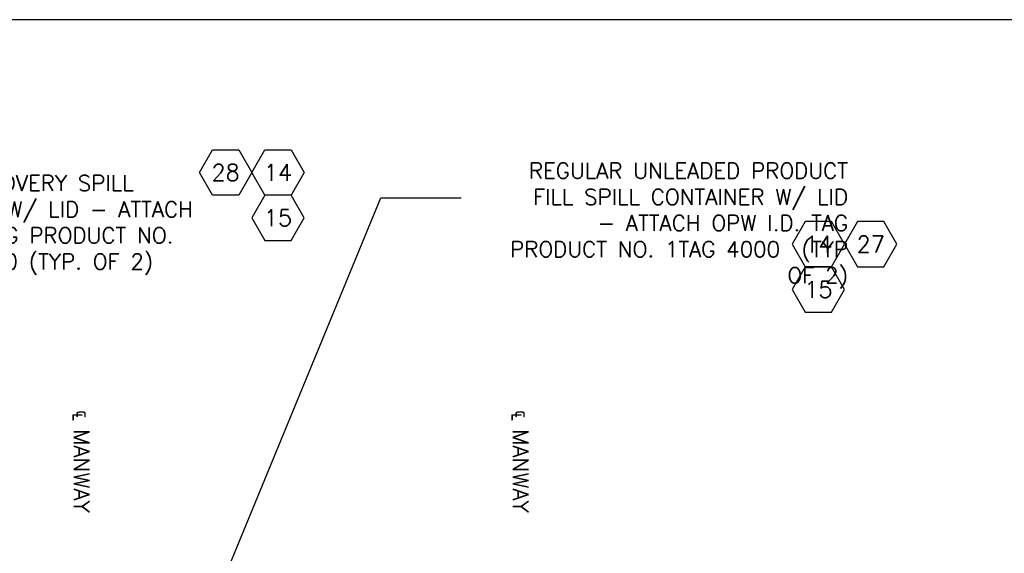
# Model space of a CAD drawing. Extents: x 990 to 4202, y -422 to 622.
# Tile 172 of 256: x 1592 to 1733, y -51 to 25. Entities that reach past the tile are written whole.
import ezdxf
from ezdxf.enums import TextEntityAlignment as Align

# ---------------------------------------------------------------- set-up
doc = ezdxf.new("R2010")
doc.units = 0
doc.header["$MEASUREMENT"] = 0
doc.layers.get('0').update_dxf_attribs({"linetype": 'CONTINUOUS'})
doc.layers.add('FREEZE-OUTLINE-TITLES', color=60, linetype='CONTINUOUS')
doc.layers.add('TEXT', color=3, linetype='CONTINUOUS')
doc.styles.add('SIMPLEX', font='simplex')
doc.styles.add('TANK-SLAB$0$SIMPLEX', font='simplex')
doc.dimstyles.new('DIM48', dxfattribs={"dimscale": 48, "dimtxt": 0.09375, "dimasz": 0.09375, "dimexe": 0.0625, "dimexo": 0.0625, "dimgap": 0.0625, "dimtad": 1, "dimdec": 4, "dimzin": 3, "dimdsep": 46, "dimlunit": 4, "dimtxsty": 'SIMPLEX', "dimcen": 0, "dimclrd": 3, "dimclre": 3, "dimclrt": 3, "dimadec": 0, "dimazin": 0, "dimtfac": 1, "dimtdec": 4, "dimtofl": 0, "dimtmove": 2, "dimatfit": 3, "dimfxl": 1, "dimfrac": 2, "dimtolj": 1, "dimtzin": 3, "dimarcsym": 0})

# ---------------------------------------------------------------- blocks, each defined once
blk = doc.blocks.new('TANK-SLAB$0$HEX')
at = {"color": 3}
blk.add_lwpolyline([(-0.0577, 0.1), (-0.1155, 0), (-0.0577, -0.1), (0.0577, -0.1), (0.1155, 0), (0.0577, 0.1)], close=True, dxfattribs=at)
at = {"color": 3, "style": 'TANK-SLAB$0$SIMPLEX'}
blk.add_attdef('D#', text='', height=0.08, dxfattribs=at).set_placement((0, 0), align=Align.MIDDLE)

msp = doc.modelspace()

# ---------------------------------------------------------------- linework, layer by layer
at = {"layer": 'FREEZE-OUTLINE-TITLES', "color": 60, "linetype": 'Continuous'}
msp.add_lwpolyline([(2106.10787, 25.407), (990.10787, 25.407), (990.10787, -302.28383), (2106.10787, -302.28383)], close=True, dxfattribs=at)

# ---------------------------------------------------------------- block references
at = {"layer": 'TEXT'}
ref = msp.add_blockref('TANK-SLAB$0$HEX', (1621.31662, 3.49085), dxfattribs=dict(at, xscale=-32.48674340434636, yscale=32.48674340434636, zscale=32.48674340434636))
ref.add_attrib('D#', '28', dxfattribs={"layer": '0', "height": 2.3625, "style": 'TANK-SLAB$0$SIMPLEX'}).set_placement((1621.31662, 3.49085), align=Align.MIDDLE)
ref = msp.add_blockref('TANK-SLAB$0$HEX', (1628.81912, 3.49085), dxfattribs=dict(at, xscale=-32.48674340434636, yscale=32.48674340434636, zscale=32.48674340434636))
ref.add_attrib('D#', '14', dxfattribs={"layer": '0', "height": 2.3625, "style": 'TANK-SLAB$0$SIMPLEX'}).set_placement((1628.81912, 3.49085), align=Align.MIDDLE)
ref = msp.add_blockref('TANK-SLAB$0$HEX', (1628.81912, -3.00649), dxfattribs=dict(at, xscale=32.48674340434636, yscale=32.48674340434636, zscale=32.48674340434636))
ref.add_attrib('D#', '15', dxfattribs={"layer": '0', "height": 2.3625, "style": 'TANK-SLAB$0$SIMPLEX'}).set_placement((1628.81912, -3.00649), align=Align.MIDDLE)
ref = msp.add_blockref('TANK-SLAB$0$HEX', (1706.22211, -6.78538), dxfattribs=dict(at, xscale=32.48674340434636, yscale=32.48674340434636, zscale=32.48674340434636))
ref.add_attrib('D#', '14', dxfattribs={"layer": '0', "height": 2.3625, "style": 'TANK-SLAB$0$SIMPLEX'}).set_placement((1706.22211, -6.78538), align=Align.MIDDLE)
ref = msp.add_blockref('TANK-SLAB$0$HEX', (1713.7246, -6.78538), dxfattribs=dict(at, xscale=32.48674340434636, yscale=32.48674340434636, zscale=32.48674340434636))
ref.add_attrib('D#', '27', dxfattribs={"layer": '0', "height": 2.3625, "style": 'TANK-SLAB$0$SIMPLEX'}).set_placement((1713.7246, -6.78538), align=Align.MIDDLE)
ref = msp.add_blockref('TANK-SLAB$0$HEX', (1706.22211, -13.28273), dxfattribs=dict(at, xscale=32.48674340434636, yscale=32.48674340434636, zscale=32.48674340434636))
ref.add_attrib('D#', '15', dxfattribs={"layer": '0', "height": 2.3625, "style": 'TANK-SLAB$0$SIMPLEX'}).set_placement((1706.22211, -13.28273), align=Align.MIDDLE)

# ---------------------------------------------------------------- texts
at = {"layer": 'TEXT', "char_height": 2.25, "width": 52.9500821, "style": 'SIMPLEX'}
for s, insert, attachment_point in [('REGULAR UNLEADED PRODUCT FILL SPILL CONTAINER W/ LID - ATTACH OPW I.D. TAG PRODUCT NO. 1TAG 4000  (TYP OF 2)', (1710.47352, 4.87031), 3), ('VAPOR RECOVERY SPILL CONTAINER W/ LID - ATTACH OPW I.D. TAG PRODUCT NO. 1TRAG-7000 (TYP. OF 2)', (1572.0883, 3.09767), 1)]:
    msp.add_mtext(s, dxfattribs=dict(at, insert=insert, attachment_point=attachment_point))
at = {"layer": 'TEXT', "char_height": 2.25, "width": 19.5190601, "attachment_point": 3, "rotation": 270, "style": 'SIMPLEX'}
for insert in [(1601.83542, -45.2821), (1664.72039, -45.2821)]:
    msp.add_mtext('℄ MANWAY', dxfattribs=dict(at, insert=insert))

# ---------------------------------------------------------------- leaders
at = {"layer": 'TEXT'}
msp.add_leader([(1605.65678, -92.13611), (1643.565, -0.12671), (1655.04007, -0.12671)], dimstyle='DIM48', override={"dimgap": 0.0625, "dimtad": 0}, dxfattribs=at)

doc.saveas('drawing.dxf')
